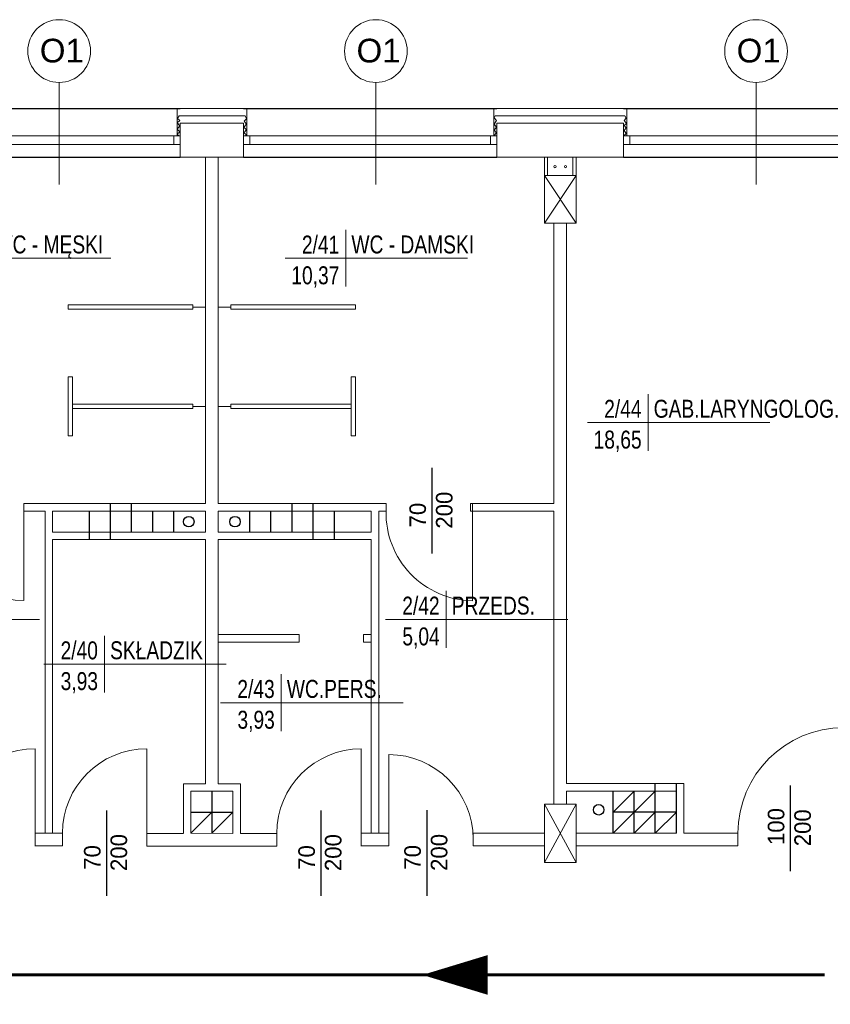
# Model space of a CAD drawing. Header units: millimetres. Extents: x 126553 to 403692, y -95821 to 38049.
# Tile 156 of 256: x 221124 to 221891, y 6802 to 7734. Entities that reach past the tile are written whole.
import ezdxf
from ezdxf import colors
from ezdxf.entities.mleader import LeaderData, LeaderLine
from ezdxf.enums import TextEntityAlignment as Align
from ezdxf.math import Vec2, Vec3

# ---------------------------------------------------------------- set-up
doc = ezdxf.new("R2010")
doc.units = ezdxf.units.MM
doc.linetypes.add('DASHDOT', pattern=[1, 0.5, -0.25, 0, -0.25])
for name, color, linetype, lineweight in [('_(06 GRUBA)', 7, 'Continuous', 40), ('docieplenie', 6, 'Continuous', 18), ('docieplenie zew.', 6, 'Continuous', 18), ('ewakaucja', 3, 'Continuous', 50), ('OKNA', 7, 'Continuous', 13), ('opisy', 7, 'Continuous', 18), ('ŚCIANY CIENKIE', 7, 'Continuous', 18), ('ŚCIANY GRUBE', 7, 'Continuous', 20)]:
    doc.layers.add(name, color=color, linetype=linetype, lineweight=lineweight)
doc.layers.add('KOMINY', color=94, linetype='Continuous', plot=False)
doc.layers.add('WIDOK', color=7, linetype='Continuous')
doc.styles.add('ROMANS', font='romans.shx', dxfattribs={"width": 0.7})
doc.styles.add('STYLE1', font='txt', dxfattribs={"width": 0.8})
doc.linetypes.add('ZIGZAG', pattern='A,0.0001,-0.2,[131,LTYPESHP.SHX,S=0.2,R=0,X=-0.2,Y=0],-0.4,[131,LTYPESHP.SHX,S=0.2,R=180,X=0.2,Y=0],-0.2', length=0.8001)

# ---------------------------------------------------------------- blocks, each defined once
blk = doc.blocks.new('METKA')
for p, q in [((0, 26.86), (0, -26.86)), ((-57.42, 0), (115.41, 0))]:
    blk.add_line(p, q)
at = {"layer": 'opisy', "style": 'STYLE1', "width": 0.8, "flags": 4}
for tag, p in [('NUMER', (-6.14, 4.47)), ('POWIERZCHNIA', (-6.04, -24.64))]:
    blk.add_attdef(tag, text='', height=17, dxfattribs=at).set_placement(p, align=Align.RIGHT)
for tag, p in [('NAZWA', (5.34, 4.56)), ('POSADZKA', (5.63, -24.66))]:
    blk.add_attdef(tag, p, '', height=17, dxfattribs=at)

msp = doc.modelspace()

# ---------------------------------------------------------------- linework, layer by layer
at = {"layer": 'docieplenie', "color": 0}
for p, q in [((221274.74509, 7642.63343), (221273.07366, 7640.03448)), ((221337.16577, 7642.63343), (221338.43747, 7639.95064)), ((221698.72505, 7649.67806), (221698.72505, 7623.67806)), ((221275.25606, 7633.20884), (221272.77018, 7630.16569)), ((221275.25606, 7638.25925), (221272.98693, 7635.99174)), ((221272.98693, 7635.99174), (221275.25606, 7633.20884)), ((221273.07366, 7640.03448), (221275.25606, 7638.25925)), ((221338.43747, 7634.90022), (221335.9516, 7631.85707)), ((221335.9516, 7631.85707), (221338.47798, 7629.33678)), ((221338.43747, 7639.95064), (221336.16834, 7637.68313)), ((221336.16834, 7637.68313), (221338.43747, 7634.90022)), ((221572.72505, 7623.67806), (221572.72505, 7635.67806)), ((221272.77018, 7630.16569), (221275.29656, 7627.6454)), ((221275.47045, 7627.59961), (221273.02127, 7625.20308)), ((221273.02127, 7625.20308), (221274.04174, 7623.92839)), ((221338.47798, 7629.33678), (221335.97611, 7626.57629)), ((221335.97611, 7626.57629), (221338.47798, 7624.59707)), ((221338.47798, 7624.59707), (221337.74821, 7624.0241)), ((221698.18701, 7625.94523), (221696.11451, 7623.91644)), ((221696.18795, 7628.70249), (221698.18701, 7625.94523))]:
    msp.add_line(p, q, dxfattribs=at)
at = {"layer": 'docieplenie', "color": 0, "linetype": 'ZIGZAG'}
for p, q in [((221274.74509, 7642.63343), (221337.16577, 7642.63343)), ((221574.16381, 7642.64971), (221572.98265, 7640.6493)), ((221574.16381, 7642.64971), (221696.89615, 7642.64971)), ((221696.89615, 7642.64971), (221698.24797, 7640.34599)), ((221575.20659, 7638.13288), (221572.94993, 7634.73395)), ((221572.94993, 7634.73395), (221575.3752, 7632.08446)), ((221572.98265, 7640.6493), (221575.20659, 7638.13288)), ((221575.3752, 7632.08446), (221573.08582, 7629.20857)), ((221698.24797, 7640.34599), (221696.18795, 7638.22315)), ((221696.18795, 7638.22315), (221698.31239, 7635.39269)), ((221698.31239, 7635.39269), (221696.18795, 7633.65578)), ((221696.18795, 7633.65578), (221698.24797, 7631.21135)), ((221573.08582, 7629.20857), (221575.4405, 7626.65937)), ((221575.4405, 7626.65937), (221573.21657, 7624.11025)), ((221698.24797, 7631.21135), (221696.18795, 7628.70249))]:
    msp.add_line(p, q, dxfattribs=at)
at = {"layer": 'docieplenie', "color": 0, "lineweight": 30}
for points in [[(221514.38489, 7228.52535), (221514.38489, 7309.39329)], [(221853.80975, 6927.95756), (221853.80975, 7008.8255)], [(221206.18031, 6904.53112), (221206.18031, 6985.39906)], [(221409.18031, 6904.4814), (221409.18031, 6985.34934)], [(221509.52971, 6904.63763), (221509.52971, 6985.50557)]]:
    msp.add_lwpolyline(points, dxfattribs=at)
at = {"layer": 'docieplenie', "color": 0, "lineweight": 0}
for points in [[(221127.72505, 7263.82778), (221127.72505, 7183.82778)], [(221552.42963, 7263.77228), (221552.42963, 7183.77228)], [(221138.22505, 6963.67806), (221138.22505, 7043.67806)], [(221244.22505, 6963.67806), (221244.22505, 7043.67806)], [(221447.22505, 6963.62833), (221447.22505, 7043.62833)], [(221473.22505, 6958.14163), (221473.22505, 7038.14163)], [(221473.22505, 6958.14163), (221473.22505, 7038.14163)]]:
    msp.add_lwpolyline(points, dxfattribs=at)
for centre, radius, start, end in [((221553.72965, 7266.78821), 83.02611, 178.69571572, 269.1028303), ((221127.72505, 7263.82778), 80, 180, 270), ((221903.97074, 6963.67806), 100, 90, 180), ((221138.22505, 6963.67806), 80, 90, 180), ((221244.22505, 6963.67806), 80, 90, 180), ((221447.22505, 6963.62833), 80, 90, 180), ((221473.22505, 6958.14163), 80, 0, 90)]:
    msp.add_arc(centre, radius, start, end, dxfattribs=at)
at = {"layer": 'docieplenie zew.', "color": 0}
for p, q in [((221275.72505, 7649.67806), (221272.72505, 7649.67806)), ((221272.72505, 7649.67806), (221272.72505, 7623.67806)), ((221338.72505, 7649.67806), (221275.72505, 7649.67806)), ((221338.72505, 7635.67806), (221338.72505, 7649.67806)), ((221572.72505, 7623.67806), (221572.72505, 7649.67806)), ((221572.72505, 7635.67806), (221572.72505, 7649.67806)), ((221572.72505, 7649.67806), (221698.72505, 7649.67806)), ((221698.72505, 7649.67806), (221698.72505, 7623.67806)), ((221338.72505, 7623.67806), (221338.72505, 7635.67806)), ((221272.72505, 7623.67806), (221275.72505, 7623.67806)), ((221335.72505, 7623.67806), (221338.72505, 7623.67806)), ((221575.72505, 7623.67806), (221572.72505, 7623.67806)), ((221575.72505, 7623.67806), (221572.72505, 7623.67806)), ((221698.72505, 7623.67806), (221695.72505, 7623.67806)), ((221698.72505, 7623.67806), (221695.72505, 7623.67806))]:
    msp.add_line(p, q, dxfattribs=at)
at = {"layer": 'ewakaucja', "color": 3, "lineweight": 60}
msp.add_lwpolyline([(221505.1141, 6829.63374, 0, 37.5, 0), (221566.81735, 6829.63374, 37.5, 37.5, 0)], format="xyseb", dxfattribs=at)
msp.add_lwpolyline([(221885.88815, 6829.63374), (221019.8288, 6829.63374)], dxfattribs=at)
at = {"layer": 'ewakaucja', "color": 3, "linetype": 'DASHDOT', "lineweight": 60}
msp.add_lwpolyline([(221885.88815, 6829.63374), (221763.43655, 6829.63374)], dxfattribs=at)
at = {"layer": 'KOMINY', "color": 0}
for p, q in [((221189.72505, 7241.67806), (221189.72505, 7268.67806)), ((221209.72505, 7241.67806), (221209.72505, 7275.67806)), ((221229.72505, 7248.67806), (221229.72505, 7275.67806)), ((221249.72505, 7248.67806), (221249.72505, 7268.67806)), ((221269.72505, 7248.67806), (221269.72505, 7268.67806)), ((221341.72505, 7248.67806), (221341.72505, 7268.67806)), ((221361.72505, 7248.67806), (221361.72505, 7268.67806)), ((221381.72505, 7248.67806), (221381.72505, 7275.67806)), ((221401.72505, 7241.67806), (221401.72505, 7275.67806)), ((221421.72505, 7241.67806), (221421.72505, 7268.67806)), ((221725.72505, 6963.67806), (221725.72505, 7010.67806)), ((221745.72505, 6963.67806), (221745.72505, 7010.67806)), ((221305.76734, 7003.62833), (221305.72505, 6963.6569)), ((221305.76734, 7003.62833), (221305.72505, 6963.6569)), ((221685.72505, 6963.67806), (221685.72505, 7003.67806)), ((221725.72505, 7003.67806), (221685.72505, 6963.67806)), ((221705.72505, 7003.67806), (221685.72505, 6983.67806)), ((221705.72505, 6963.67806), (221705.72505, 7003.67806)), ((221305.74621, 6983.65689), (221285.72505, 6963.67806)), ((221305.74621, 6983.65689), (221285.72505, 6963.67806)), ((221285.74621, 6983.67804), (221325.74621, 6983.63573)), ((221285.74621, 6983.67804), (221325.74621, 6983.63573)), ((221325.72505, 6983.62833), (221305.72505, 6963.6569)), ((221325.72505, 6983.62833), (221305.72505, 6963.6569)), ((221745.72505, 6983.67806), (221685.72505, 6983.67806)), ((221725.72505, 6983.67806), (221705.72505, 6963.67806)), ((221745.72505, 6983.67806), (221725.72505, 6963.67806))]:
    msp.add_line(p, q, dxfattribs=at)
for centre in [(221283.83824, 7258.55556), (221327.61187, 7258.55556), (221672.07005, 6985.91237)]:
    msp.add_circle(centre, 5, dxfattribs=at)
at = {"layer": 'OKNA', "color": 0}
for p, q in [((221035.72505, 7623.67806), (221275.72505, 7623.67806)), ((221269.72505, 7615.67806), (221269.72505, 7623.67806)), ((221335.72505, 7623.67806), (221575.72505, 7623.67806)), ((221341.72505, 7615.67806), (221341.72505, 7623.67806)), ((221569.72505, 7615.67806), (221569.72505, 7623.67806)), ((221695.72505, 7623.67806), (221935.72505, 7623.67806)), ((221701.72505, 7615.67806), (221701.72505, 7623.67806)), ((221035.72505, 7615.67806), (221275.72505, 7615.67806)), ((221335.72505, 7615.67806), (221575.72505, 7615.67806)), ((221695.72505, 7615.67806), (221935.72505, 7615.67806))]:
    msp.add_line(p, q, dxfattribs=at)
at = {"layer": 'opisy', "color": 0}
for p, q in [((221161.10959, 7577.72403), (221161.10959, 7674.23679)), ((221461.10959, 7577.72403), (221461.10959, 7674.23679)), ((221821.10959, 7577.72403), (221821.10959, 7674.23679))]:
    msp.add_line(p, q, dxfattribs=at)
for centre in [(221161.10959, 7703.93704), (221461.10959, 7703.93704), (221821.10959, 7703.93704)]:
    msp.add_circle(centre, 29.70025, dxfattribs=at)
at = {"layer": 'WIDOK', "color": 0}
for p, q in [((221035.72505, 7649.67806), (221275.72505, 7649.67806)), ((221335.72505, 7649.67806), (221575.72505, 7649.67806)), ((221695.72505, 7649.67806), (221935.72505, 7649.67806)), ((221035.72505, 7603.67806), (221275.72505, 7603.67806)), ((221335.72505, 7603.67806), (221575.72505, 7603.67806)), ((221695.72505, 7603.67806), (221935.72505, 7603.67806))]:
    msp.add_line(p, q, dxfattribs=at)
at = {"layer": 'ŚCIANY CIENKIE', "color": 0}
for p, q in [((221650.72505, 7586.17806), (221620.72505, 7541.17806)), ((221620.72505, 7586.17806), (221650.72505, 7541.17806)), ((221620.72505, 6936.17806), (221650.72505, 6991.17806)), ((221620.72505, 6991.17806), (221650.72505, 6936.17806))]:
    msp.add_line(p, q, dxfattribs=at)
at = {"layer": 'ŚCIANY GRUBE', "color": 0}
for p, q in [((221275.72505, 7635.67806), (221335.72505, 7635.67806)), ((221275.72505, 7603.67806), (221275.72505, 7635.67806)), ((221335.72505, 7635.67806), (221335.72505, 7603.67806)), ((221575.72505, 7635.67806), (221695.72505, 7635.67806)), ((221575.72505, 7603.67806), (221575.72505, 7635.67806)), ((221695.72505, 7635.67806), (221695.72505, 7603.67806)), ((221335.72505, 7603.67806), (221275.72505, 7603.67806)), ((221299.72505, 7275.67806), (221299.72505, 7603.67806)), ((221311.72505, 7275.67806), (221311.72505, 7603.67806)), ((221695.72505, 7603.67806), (221575.72505, 7603.67806)), ((221620.7251, 7586.17802), (221620.7251, 7603.67802)), ((221623.7251, 7586.17802), (221623.7251, 7603.67802)), ((221647.7251, 7586.17802), (221647.7251, 7603.67802)), ((221650.7251, 7586.17802), (221650.7251, 7603.67802)), ((221620.72505, 7541.17806), (221620.72505, 7586.17806)), ((221650.72505, 7586.17806), (221620.72505, 7586.17806)), ((221650.72505, 7586.17806), (221650.72505, 7541.17806)), ((221650.72505, 7541.17806), (221620.72505, 7541.17806)), ((221629.72505, 7275.67806), (221629.72505, 7541.17806)), ((221641.72505, 7010.67806), (221641.72505, 7541.17806)), ((221169.72505, 7459.67806), (221169.72505, 7463.67806)), ((221169.72505, 7463.67806), (221287.72505, 7463.67806)), ((221169.72505, 7459.67806), (221287.72505, 7459.67806)), ((221287.72505, 7463.67806), (221287.72505, 7459.67806)), ((221287.72505, 7461.67806), (221299.72505, 7461.67806)), ((221323.72505, 7461.67806), (221311.72505, 7461.67806)), ((221441.72505, 7463.67806), (221323.72505, 7463.67806)), ((221323.72505, 7463.67806), (221323.72505, 7459.67806)), ((221441.72505, 7459.67806), (221323.72505, 7459.67806)), ((221441.72505, 7459.67806), (221441.72505, 7463.67806)), ((221169.72505, 7395.67806), (221173.72505, 7395.67806)), ((221169.72505, 7395.67806), (221169.72505, 7339.67806)), ((221173.72505, 7395.67806), (221173.72505, 7369.67806)), ((221441.72505, 7395.67806), (221437.72505, 7395.67806)), ((221437.72505, 7395.67806), (221437.72505, 7369.67806)), ((221441.72505, 7395.67806), (221441.72505, 7339.67806)), ((221299.72505, 7283.67806), (221299.72505, 7371.67806)), ((221173.72505, 7339.67806), (221173.72505, 7369.67806)), ((221173.72505, 7369.67806), (221287.72505, 7369.67806)), ((221173.72505, 7365.67806), (221287.72505, 7365.67806)), ((221287.72505, 7369.67806), (221287.72505, 7365.67806)), ((221287.72505, 7367.67806), (221299.72505, 7367.67806)), ((221323.72505, 7367.67806), (221311.72505, 7367.67806)), ((221437.72505, 7369.67806), (221323.72505, 7369.67806)), ((221323.72505, 7369.67806), (221323.72505, 7365.67806)), ((221437.72505, 7365.67806), (221323.72505, 7365.67806)), ((221437.72505, 7339.67806), (221437.72505, 7369.67806)), ((221169.72505, 7339.67806), (221173.72505, 7339.67806)), ((221441.72505, 7339.67806), (221437.72505, 7339.67806)), ((221127.72505, 7263.8775), (221127.72505, 7275.8775)), ((221127.72505, 7263.77778), (221127.72505, 7275.77778)), ((221127.72505, 7268.67806), (221127.72505, 7275.67806)), ((221127.72505, 7275.67806), (221299.72505, 7275.67806)), ((221127.72505, 7268.67806), (221147.72505, 7268.67806)), ((221147.72505, 7268.67806), (221147.72505, 6963.67806)), ((221154.72505, 7268.67806), (221154.72505, 7248.67806)), ((221154.72505, 7268.67806), (221299.72505, 7268.67806)), ((221299.72505, 7248.67806), (221299.72505, 7268.67806)), ((221470.72505, 7275.67806), (221311.72505, 7275.67806)), ((221456.72505, 7268.67806), (221311.72505, 7268.67806)), ((221311.72505, 7248.67806), (221311.72505, 7268.67806)), ((221456.72505, 7268.67806), (221456.72505, 7248.67806)), ((221463.72505, 7268.67806), (221463.72505, 6963.67806)), ((221470.72505, 7268.67806), (221463.72505, 7268.67806)), ((221470.72505, 7268.67806), (221470.72505, 7275.67806)), ((221629.72505, 7275.67806), (221550.72505, 7275.67806)), ((221550.72505, 7268.67806), (221550.72505, 7275.67806)), ((221629.72505, 7268.67806), (221550.72505, 7268.67806)), ((221552.42963, 7263.822), (221552.42963, 7275.822)), ((221629.72505, 7275.67806), (221563.72505, 7275.67806)), ((221629.72505, 7275.67806), (221563.72505, 7275.67806)), ((221629.72505, 6991.17806), (221629.72505, 7268.67806)), ((221154.72505, 7248.67806), (221299.72505, 7248.67806)), ((221154.72505, 7241.67806), (221299.72505, 7241.67806)), ((221154.72505, 7241.67806), (221154.72505, 6963.67806)), ((221299.72505, 7049.74727), (221299.72505, 7241.67806)), ((221456.72505, 7248.67806), (221311.72505, 7248.67806)), ((221311.72505, 7049.74727), (221311.72505, 7241.67806)), ((221456.72505, 7241.67806), (221311.72505, 7241.67806)), ((221456.72505, 7241.67806), (221456.72505, 6963.67806)), ((221388.35385, 7151.67806), (221311.72505, 7151.67806)), ((221388.35385, 7144.67806), (221388.35385, 7151.67806)), ((221456.72505, 7151.67806), (221449.35385, 7151.67806)), ((221449.35385, 7144.67806), (221449.35385, 7151.67806)), ((221388.35385, 7144.67806), (221311.72505, 7144.67806)), ((221456.72505, 7144.67806), (221449.35385, 7144.67806)), ((221299.72505, 7010.62833), (221299.72505, 7049.74727)), ((221311.72505, 7010.62833), (221311.72505, 7049.74727)), ((221299.72505, 7010.62833), (221278.72505, 7010.62833)), ((221278.72505, 7010.62833), (221278.72505, 6963.67806)), ((221311.72505, 7010.62833), (221332.72505, 7010.62833)), ((221332.72505, 7010.62833), (221332.72505, 6963.62833)), ((221752.72505, 7010.67806), (221641.72505, 7010.67806)), ((221717.22505, 7010.67806), (221643.22505, 7010.67806)), ((221752.72505, 6963.67806), (221752.72505, 7010.67806)), ((221285.72505, 7003.62833), (221285.72505, 6963.67806)), ((221325.72505, 7003.62833), (221285.72505, 7003.62833)), ((221311.72505, 7003.62833), (221325.72505, 7003.62833)), ((221325.72505, 7003.62833), (221325.72505, 6963.62833)), ((221641.72505, 6991.17806), (221641.72505, 7003.67806)), ((221745.72505, 7003.67806), (221641.72505, 7003.67806)), ((221710.22505, 7003.67806), (221643.22505, 7003.67806)), ((221745.72505, 7003.67806), (221745.72505, 6963.67806)), ((221650.72505, 6991.17806), (221620.72505, 6991.17806)), ((221620.72505, 6936.17806), (221620.72505, 6991.17806)), ((221650.72505, 6991.17806), (221650.72505, 6936.17806)), ((221164.22505, 6963.67806), (221138.22505, 6963.67806)), ((221138.22505, 6963.67806), (221138.22505, 6951.67806)), ((221138.22505, 6963.62833), (221138.22505, 6951.62833)), ((221164.22505, 6963.67806), (221164.22505, 6951.67806)), ((221164.22505, 6963.67806), (221164.22505, 6951.67806)), ((221278.72505, 6963.62833), (221244.22505, 6963.62833)), ((221244.22505, 6963.62833), (221244.22505, 6951.62833)), ((221244.22505, 6963.62833), (221244.22505, 6951.62833)), ((221285.72505, 6963.67806), (221325.72505, 6963.63574)), ((221367.22505, 6963.62833), (221332.72505, 6963.62833)), ((221367.22505, 6963.62833), (221367.22505, 6951.62833)), ((221367.22505, 6963.62833), (221367.22505, 6951.62833)), ((221473.22505, 6963.67833), (221447.22505, 6963.67833)), ((221447.22505, 6963.67833), (221447.22505, 6951.67833)), ((221447.22505, 6963.57861), (221447.22505, 6951.57861)), ((221473.22505, 6963.67833), (221449.72505, 6963.67833)), ((221473.22505, 6963.67833), (221473.22505, 6951.67833)), ((221620.72505, 6963.67833), (221553.22505, 6963.67833)), ((221553.22505, 6963.67833), (221553.22505, 6951.67833)), ((221745.72505, 6963.67806), (221650.72505, 6963.67806)), ((221752.72505, 6963.67806), (221803.97074, 6963.67806)), ((221803.97074, 6951.67806), (221803.97074, 6963.67806)), ((221803.97074, 6963.67806), (221803.97074, 6951.67806)), ((221164.22505, 6951.67806), (221138.22505, 6951.67806)), ((221367.22505, 6951.62833), (221244.22505, 6951.62833)), ((221473.22505, 6951.67833), (221447.22505, 6951.67833)), ((221473.22505, 6952.14163), (221473.22505, 6958.14163)), ((221473.22505, 6958.14163), (221473.22505, 6952.14163)), ((221473.22505, 6952.14163), (221473.22505, 6958.14163)), ((221473.22505, 6958.14163), (221473.22505, 6952.14163)), ((221553.22505, 6951.67833), (221553.22505, 6958.67833)), ((221553.22505, 6951.67833), (221553.22505, 6958.19136)), ((221553.22505, 6958.14163), (221553.22505, 6951.67833)), ((221620.72505, 6951.67833), (221553.22505, 6951.67833)), ((221803.97074, 6951.67806), (221650.72505, 6951.67806)), ((221650.72505, 6936.17806), (221620.72505, 6936.17806))]:
    msp.add_line(p, q, dxfattribs=at)
for centre in [(221630.63943, 7594.62397), (221640.63943, 7594.62397)]:
    msp.add_circle(centre, 1.06853, dxfattribs=at)

# ---------------------------------------------------------------- block references
at = {"layer": 'opisy', "color": 0}
ref = msp.add_blockref('METKA', (221094.487, 7507.87778), dxfattribs=at)
ref.add_attrib('NAZWA', 'WC - MĘSKI', (221099.82825, 7512.43677), dxfattribs={"height": 17, "style": 'STYLE1', "width": 0.8, "flags": 4})
ref.add_attrib('NUMER', '2/38', dxfattribs={"height": 17, "style": 'STYLE1', "width": 0.8, "flags": 4}).set_placement((221088.34454, 7512.34521), align=Align.RIGHT)
ref.add_attrib('POWIERZCHNIA', '10,73', dxfattribs={"height": 17, "style": 'STYLE1', "width": 0.8, "flags": 4}).set_placement((221088.44599, 7483.24001), align=Align.RIGHT)
ref = msp.add_blockref('METKA', (221432.54391, 7507.87778), dxfattribs=at)
ref.add_attrib('NAZWA', 'WC - DAMSKI', (221437.88516, 7512.43677), dxfattribs={"height": 17, "style": 'STYLE1', "width": 0.8, "flags": 4})
ref.add_attrib('NUMER', '2/41', dxfattribs={"height": 17, "style": 'STYLE1', "width": 0.8, "flags": 4}).set_placement((221426.40145, 7512.34521), align=Align.RIGHT)
ref.add_attrib('POWIERZCHNIA', '10,37', dxfattribs={"height": 17, "style": 'STYLE1', "width": 0.8, "flags": 4}).set_placement((221426.5029, 7483.24001), align=Align.RIGHT)
ref = msp.add_blockref('METKA', (221718.80881, 7352.39628), dxfattribs=at)
ref.add_attrib('NAZWA', 'GAB.LARYNGOLOG.', (221724.15006, 7356.95527), dxfattribs={"height": 17, "style": 'STYLE1', "width": 0.8, "flags": 4})
ref.add_attrib('NUMER', '2/44', dxfattribs={"height": 17, "style": 'STYLE1', "width": 0.8, "flags": 4}).set_placement((221712.66636, 7356.86371), align=Align.RIGHT)
ref.add_attrib('POWIERZCHNIA', '18,65', dxfattribs={"height": 17, "style": 'STYLE1', "width": 0.8, "flags": 4}).set_placement((221712.7678, 7327.75851), align=Align.RIGHT)
ref = msp.add_blockref('METKA', (221027.1365, 7166.12875), dxfattribs=at)
ref.add_attrib('NAZWA', 'PRZEDS.', (221032.47775, 7170.68775), dxfattribs={"height": 17, "style": 'STYLE1', "width": 0.8, "flags": 4})
ref.add_attrib('NUMER', '2/39', dxfattribs={"height": 17, "style": 'STYLE1', "width": 0.8, "flags": 4}).set_placement((221020.99405, 7170.59619), align=Align.RIGHT)
ref.add_attrib('POWIERZCHNIA', '5,04', dxfattribs={"height": 17, "style": 'STYLE1', "width": 0.8, "flags": 4}).set_placement((221021.09549, 7141.49099), align=Align.RIGHT)
ref = msp.add_blockref('METKA', (221527.57483, 7166.12875), dxfattribs=at)
ref.add_attrib('NAZWA', 'PRZEDS.', (221532.91608, 7170.68775), dxfattribs={"height": 17, "style": 'STYLE1', "width": 0.8, "flags": 4})
ref.add_attrib('NUMER', '2/42', dxfattribs={"height": 17, "style": 'STYLE1', "width": 0.8, "flags": 4}).set_placement((221521.43237, 7170.59619), align=Align.RIGHT)
ref.add_attrib('POWIERZCHNIA', '5,04', dxfattribs={"height": 17, "style": 'STYLE1', "width": 0.8, "flags": 4}).set_placement((221521.53382, 7141.49099), align=Align.RIGHT)
ref = msp.add_blockref('METKA', (221203.95848, 7123.82262), dxfattribs=at)
ref.add_attrib('NAZWA', 'SKŁADZIK', (221209.29973, 7128.38162), dxfattribs={"height": 17, "style": 'STYLE1', "width": 0.8, "flags": 4})
ref.add_attrib('NUMER', '2/40', dxfattribs={"height": 17, "style": 'STYLE1', "width": 0.8, "flags": 4}).set_placement((221197.81602, 7128.29005), align=Align.RIGHT)
ref.add_attrib('POWIERZCHNIA', '3,93', dxfattribs={"height": 17, "style": 'STYLE1', "width": 0.8, "flags": 4}).set_placement((221197.91747, 7099.18485), align=Align.RIGHT)
ref = msp.add_blockref('METKA', (221371.39491, 7087.27507), dxfattribs=at)
ref.add_attrib('NAZWA', 'WC.PERS.', (221376.73616, 7091.83406), dxfattribs={"height": 17, "style": 'STYLE1', "width": 0.8, "flags": 4})
ref.add_attrib('NUMER', '2/43', dxfattribs={"height": 17, "style": 'STYLE1', "width": 0.8, "flags": 4}).set_placement((221365.25245, 7091.7425), align=Align.RIGHT)
ref.add_attrib('POWIERZCHNIA', '3,93', dxfattribs={"height": 17, "style": 'STYLE1', "width": 0.8, "flags": 4}).set_placement((221365.3539, 7062.6373), align=Align.RIGHT)

# ---------------------------------------------------------------- texts
at = {"layer": 'opisy', "color": 0, "char_height": 22.4, "width": 15.9, "attachment_point": 1}
for insert in [(221142.7469, 7715.58552), (221442.7469, 7715.58552), (221802.7469, 7715.58552)]:
    msp.add_mtext('{\\fArial|b0|i0|c238|p34;O1}', dxfattribs=dict(at, insert=insert))
at = {"layer": 'opisy', "color": 0, "char_height": 15.68, "width": 11.13, "attachment_point": 1, "rotation": 90}
for s, insert in [('200', (221517.94495, 7251.96548)), ('100', (221832.22682, 6952.58557)), ('200', (221857.36981, 6951.39769)), ('200', (221209.74037, 6927.97126)), ('200', (221412.74037, 6927.92154)), ('200', (221513.08977, 6928.07776))]:
    msp.add_mtext(s, dxfattribs=dict(at, insert=insert))
at = {"layer": 'opisy', "color": 7, "char_height": 15.68, "width": 11.13, "attachment_point": 1, "rotation": 90}
for insert in [(221492.80196, 7253.15336), (221184.59738, 6929.15914), (221387.59738, 6929.10942), (221487.94678, 6929.26564)]:
    msp.add_mtext('70', dxfattribs=dict(at, insert=insert))

# ---------------------------------------------------------------- leaders
at = {"layer": '_(06 GRUBA)', "color": 5, "lineweight": -2}
ml = msp.add_multileader_mtext('Standard', dxfattribs=at)
ml.set_content('drzwi do wymiany na dymoszczelne (Sm)\\Po szerokości skrzydła nieblokowanego minimum 0,9 m w świetle ościeżnicy', color=5, style='ROMANS')
ml.set_leader_properties()
ml.build(insert=Vec2(0, 0))
ml.multileader.update_dxf_attribs({"text_right_attachment_type": 6, "dogleg_length": 0.36, "arrow_head_size": 12, "scale": 3})
ctx = ml.context
ctx.base_point, ctx.scale, ctx.char_height, ctx.arrow_head_size, ctx.landing_gap_size, ctx.plane_origin = Vec3(220732.1025, 5877.81647), 3, 25, 12, 6, Vec3(220244.0059, 5334.97467)
ctx.right_attachment = 6
notes = []
notes.append((ctx, [(1, (1, 1, 0), (221782.6825, 5861.1498), (-1, 0), 1.08, [(2, [(219835.07475, 7062.56884), (219630.81304, 6781.18197)], 0, []), (0, [(221982.28213, 6839.79927)], 0, [])])]))
ctx.mtext.insert, ctx.mtext.flow_direction = Vec3(220738.1025, 5894.48313), 5
for ctx, leaders in notes:
    for number, flags, end, landing, length, lines in leaders:
        leader = LeaderData()
        leader.index, (leader.has_last_leader_line, leader.has_dogleg_vector, leader.attachment_direction) = number, flags
        leader.last_leader_point, leader.dogleg_vector, leader.dogleg_length = Vec3(end), Vec3(landing), length
        for number, points, colour, breaks in lines:
            line = LeaderLine()
            line.index, line.vertices, line.color, line.breaks = number, Vec3.list(points), colors.encode_raw_color(colour), breaks
            leader.lines.append(line)
        ctx.leaders.append(leader)

doc.saveas('drawing.dxf')
